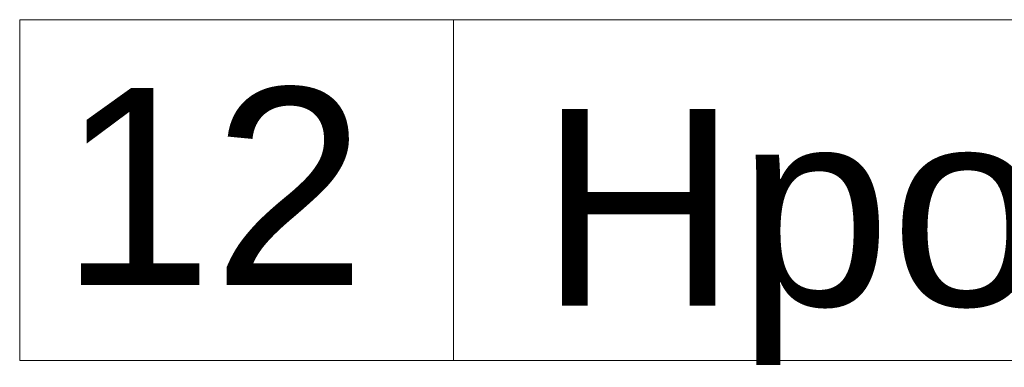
# Model space of a CAD drawing. Header units: metres. Extents: x 10441 to 19716, y -6570 to 1447.
# Tile 58 of 136: x 15636 to 15706, y -3556 to -3532. Entities that reach past the tile are written whole.
import ezdxf
from ezdxf.enums import TextEntityAlignment as Align

# ---------------------------------------------------------------- set-up
doc = ezdxf.new("R2010")
doc.units = ezdxf.units.M
doc.header["$MEASUREMENT"] = 0
for name, color, linetype, lineweight in [('#elektryczne', 8, 'Continuous', 20), ('A_OZACZENIE DRZWI', 8, 'Continuous', 13), ('A_OZNACZENIA OKIEN', 8, 'Continuous', 13), ('A_TABELKI POM.', 8, 'Continuous', 20), ('A_WYMIARY WEWNETRZNE', 8, 'Continuous', 18)]:
    doc.layers.add(name, color=color, linetype=linetype, lineweight=lineweight)
doc.styles.add('ARIAL', font='arial.ttf')
doc.styles.add('m1_romans', font='romans.shx', dxfattribs={"width": 0.8})

# ---------------------------------------------------------------- blocks, each defined once
blk = doc.blocks.new('podkład')
at = {"layer": 'A_WYMIARY WEWNETRZNE', "color": 8, "linetype": 'Continuous'}
for p, q in [((11453.2, -1311.093), (11453.2, -1286.869)), ((11453.2, -1286.869), (11650.18, -1286.869)), ((11484.073, -1286.869), (11484.073, -1311.093)), ((11650.18, -1311.093), (11453.2, -1311.093))]:
    blk.add_line(p, q, dxfattribs=at)
at = {"layer": 'A_OZACZENIE DRZWI', "color": 8, "ltscale": 0.1, "style": 'm1_romans', "width": 0.8}
for rotation, p in [(98.48606, (12735.073, -773.135)), (359.99999, (12573.801, -1012.699)), (89.99999, (11565.286, -1150.141)), (89.99999, (11872.286, -1150.141)), (89.99999, (12230.03, -1245.641)), (89.99999, (12385.875, -1249.441)), (89.99999, (11565.286, -1370.894)), (89.99999, (11872.286, -1370.894)), (89.99999, (12230.03, -1370.894)), (89.99999, (12389.301, -1370.894)), (89.99999, (11748.794, -1556.148)), (89.99999, (11986.603, -1556.148)), (89.99999, (12389.301, -1556.148)), (359.99999, (12235.051, -1664.2)), (359.99999, (12235.051, -1880.2)), (89.99999, (11745.781, -2001.941))]:
    blk.add_attdef('SZEROKOSC', text='', height=10, rotation=rotation, dxfattribs=at).set_placement(p, align=Align.BOTTOM_CENTER)
for rotation, p in [(98.48606, (12738.555, -773.475)), (359.99999, (12572.951, -1016.093)), (89.99999, (11568.68, -1150.991)), (89.99999, (11875.68, -1150.991)), (89.99999, (12233.423, -1246.491)), (89.99999, (12389.268, -1250.291)), (89.99999, (11568.68, -1371.744)), (89.99999, (11875.68, -1371.744)), (89.99999, (12233.424, -1371.744)), (89.99999, (12392.695, -1371.744)), (89.99999, (11752.187, -1556.998)), (89.99999, (11989.997, -1556.998)), (89.99999, (12392.695, -1556.998)), (359.99999, (12234.201, -1667.593)), (359.99999, (12234.201, -1883.593)), (89.99999, (11749.175, -2002.791))]:
    blk.add_attdef('WYSOKOSC', text='', height=10, rotation=rotation, dxfattribs=at).set_placement(p, align=Align.TOP_CENTER)
at = {"layer": 'A_OZNACZENIA OKIEN', "color": 8, "linetype": 'Continuous', "lineweight": 18, "style": 'ARIAL'}
blk.add_text('Hpom.=300 cm', height=14, dxfattribs=at).set_placement((11490.192, -1307.206))
at = {"layer": 'A_OZNACZENIA OKIEN', "color": 8, "ltscale": 0.1, "style": 'm1_romans', "width": 0.8}
for rotation, p in [(278.86761, (13403.276, -587.565)), (278.86761, (13013.44, -645.269)), (278.86761, (12475.303, -724.921)), (278.86761, (12253.717, -757.72)), (0.00001, (14011.092, -903.425)), (278.86761, (11051.11, -935.724)), (278.86761, (10670.259, -992.094)), (0.00001, (14011.092, -1578.093)), (89.99999, (10822.997, -2081.555)), (89.99999, (11207.997, -2081.555)), (89.99999, (11973.997, -2081.555)), (89.99999, (13179.195, -2081.555)), (89.99999, (13543.195, -2081.555))]:
    blk.add_attdef('WYSOKOSC', text='', height=10, rotation=rotation, dxfattribs=at).set_placement(p, align=Align.TOP_CENTER)
for rotation, p in [(278.86761, (13373.707, -593.039)), (278.86761, (12983.87, -650.743)), (278.86761, (12445.733, -730.395)), (278.86761, (12224.148, -763.194)), (0.00001, (14017.48, -900.031)), (278.86761, (11021.54, -941.198)), (278.86761, (10640.689, -997.568)), (0.00001, (14017.48, -1574.699)), (89.99999, (10819.603, -2080.704)), (89.99999, (11204.603, -2080.704)), (89.99999, (11970.603, -2080.704)), (89.99999, (13175.801, -2080.704)), (89.99999, (13539.801, -2080.704))]:
    blk.add_attdef('SZEROKOSC', text='', height=10, rotation=rotation, dxfattribs=at).set_placement(p, align=Align.BOTTOM_CENTER)
at = {"layer": 'A_TABELKI POM.', "color": 8, "linetype": 'Continuous', "lineweight": 18, "style": 'ARIAL'}
blk.add_text('12', height=14, dxfattribs=at).set_placement((11456.075, -1305.719))

msp = doc.modelspace()

# ---------------------------------------------------------------- block references
at = {"layer": '#elektryczne', "color": 8, "linetype": 'Continuous', "lineweight": 18}
msp.add_blockref('podkład', (4182.373, -2244.781), dxfattribs=at)

doc.saveas('drawing.dxf')
